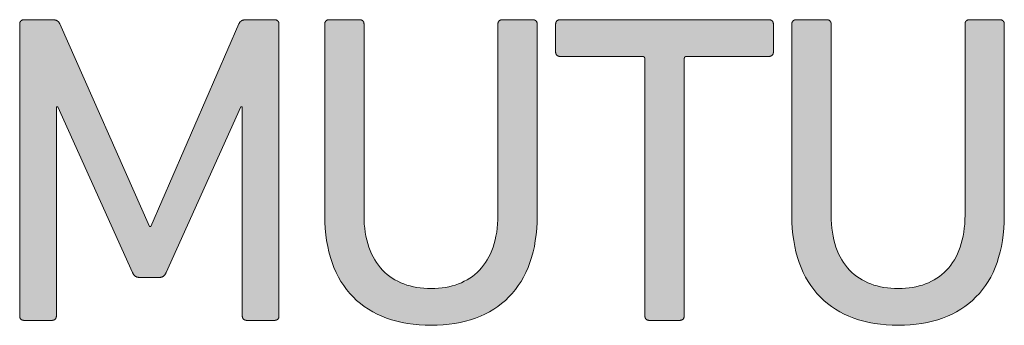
# Model space of a CAD drawing. Header units: millimetres. Extents: x -327 to -251, y -83 to 44.
# Tile 9 of 10: x -292.72 to -281.71, y 40.18 to 43.6. Entities that reach past the tile are written whole.
import ezdxf

# ---------------------------------------------------------------- set-up
doc = ezdxf.new("R2010")
doc.units = ezdxf.units.MM
doc.header["$MEASUREMENT"] = 0
doc.layers.add('Print', color=7, linetype='Continuous', lineweight=0)

# ---------------------------------------------------------------- blocks, each defined once
blk = doc.blocks.new('Block_0')
at = {"layer": 'Print'}
h = blk.add_hatch(color=1, dxfattribs=at)
h.dxf.hatch_style = 2
h.paths.add_polyline_path([(-292.721, 40.283), (-292.721, 40.28), (-292.72, 40.278), (-292.72, 40.275), (-292.719, 40.273), (-292.719, 40.271), (-292.718, 40.268), (-292.717, 40.266), (-292.716, 40.264), (-292.715, 40.262), (-292.714, 40.26), (-292.712, 40.258), (-292.711, 40.256), (-292.709, 40.254), (-292.708, 40.253), (-292.706, 40.251), (-292.704, 40.25), (-292.703, 40.248), (-292.701, 40.247), (-292.699, 40.246), (-292.697, 40.245), (-292.694, 40.244), (-292.692, 40.243), (-292.69, 40.242), (-292.688, 40.241), (-292.685, 40.24), (-292.683, 40.24), (-292.68, 40.24), (-292.677, 40.239), (-292.675, 40.239), (-292.672, 40.239), (-292.361, 40.239), (-292.358, 40.239), (-292.355, 40.239), (-292.353, 40.24), (-292.35, 40.24), (-292.347, 40.24), (-292.345, 40.241), (-292.343, 40.242), (-292.34, 40.243), (-292.338, 40.244), (-292.336, 40.245), (-292.334, 40.246), (-292.332, 40.247), (-292.33, 40.248), (-292.328, 40.25), (-292.326, 40.251), (-292.325, 40.253), (-292.323, 40.254), (-292.322, 40.256), (-292.32, 40.258), (-292.319, 40.26), (-292.318, 40.262), (-292.317, 40.264), (-292.316, 40.266), (-292.315, 40.268), (-292.314, 40.271), (-292.313, 40.273), (-292.313, 40.275), (-292.312, 40.278), (-292.312, 40.28), (-292.311, 40.283), (-292.311, 40.286), (-292.311, 40.288), (-292.311, 42.626), (-292.296, 42.626), (-291.459, 40.774), (-291.457, 40.77), (-291.456, 40.766), (-291.454, 40.762), (-291.452, 40.759), (-291.45, 40.756), (-291.447, 40.753), (-291.445, 40.75), (-291.443, 40.747), (-291.441, 40.744), (-291.438, 40.742), (-291.436, 40.739), (-291.433, 40.737), (-291.431, 40.735), (-291.428, 40.733), (-291.425, 40.731), (-291.423, 40.73), (-291.42, 40.728), (-291.417, 40.727), (-291.414, 40.725), (-291.41, 40.724), (-291.407, 40.723), (-291.404, 40.722), (-291.4, 40.721), (-291.396, 40.721), (-291.393, 40.72), (-291.389, 40.72), (-291.385, 40.719), (-291.381, 40.719), (-291.376, 40.719), (-291.372, 40.718), (-291.166, 40.718), (-291.162, 40.719), (-291.158, 40.719), (-291.154, 40.719), (-291.15, 40.72), (-291.147, 40.72), (-291.143, 40.721), (-291.14, 40.721), (-291.137, 40.722), (-291.133, 40.723), (-291.13, 40.724), (-291.127, 40.725), (-291.124, 40.727), (-291.121, 40.728), (-291.119, 40.73), (-291.116, 40.731), (-291.113, 40.733), (-291.111, 40.735), (-291.108, 40.737), (-291.106, 40.739), (-291.104, 40.742), (-291.101, 40.744), (-291.099, 40.747), (-291.097, 40.75), (-291.095, 40.753), (-291.093, 40.756), (-291.09, 40.759), (-291.088, 40.762), (-291.086, 40.766), (-291.085, 40.77), (-291.083, 40.774), (-290.246, 42.626), (-290.231, 42.626), (-290.231, 40.288), (-290.231, 40.286), (-290.231, 40.283), (-290.23, 40.28), (-290.23, 40.278), (-290.229, 40.275), (-290.229, 40.273), (-290.228, 40.271), (-290.227, 40.268), (-290.226, 40.266), (-290.225, 40.264), (-290.224, 40.262), (-290.223, 40.26), (-290.222, 40.258), (-290.22, 40.256), (-290.219, 40.254), (-290.217, 40.253), (-290.216, 40.251), (-290.214, 40.25), (-290.212, 40.248), (-290.21, 40.247), (-290.208, 40.246), (-290.206, 40.245), (-290.204, 40.244), (-290.202, 40.243), (-290.199, 40.242), (-290.197, 40.241), (-290.195, 40.24), (-290.192, 40.24), (-290.189, 40.24), (-290.187, 40.239), (-290.184, 40.239), (-290.181, 40.239), (-289.87, 40.239), (-289.867, 40.239), (-289.865, 40.239), (-289.862, 40.24), (-289.859, 40.24), (-289.857, 40.24), (-289.855, 40.241), (-289.852, 40.242), (-289.85, 40.243), (-289.848, 40.244), (-289.845, 40.245), (-289.843, 40.246), (-289.841, 40.247), (-289.84, 40.248), (-289.838, 40.25), (-289.836, 40.251), (-289.834, 40.253), (-289.833, 40.254), (-289.831, 40.256), (-289.83, 40.258), (-289.828, 40.26), (-289.827, 40.262), (-289.826, 40.264), (-289.825, 40.266), (-289.824, 40.268), (-289.823, 40.271), (-289.823, 40.273), (-289.822, 40.275), (-289.822, 40.278), (-289.821, 40.28), (-289.821, 40.283), (-289.821, 40.286), (-289.821, 40.288), (-289.821, 43.55), (-289.821, 43.553), (-289.821, 43.555), (-289.821, 43.558), (-289.822, 43.561), (-289.822, 43.563), (-289.823, 43.566), (-289.823, 43.568), (-289.824, 43.57), (-289.825, 43.572), (-289.826, 43.575), (-289.827, 43.577), (-289.828, 43.579), (-289.83, 43.58), (-289.831, 43.582), (-289.833, 43.584), (-289.834, 43.586), (-289.836, 43.587), (-289.838, 43.589), (-289.84, 43.59), (-289.841, 43.591), (-289.843, 43.593), (-289.845, 43.594), (-289.848, 43.595), (-289.85, 43.596), (-289.852, 43.597), (-289.855, 43.597), (-289.857, 43.598), (-289.859, 43.598), (-289.862, 43.599), (-289.865, 43.599), (-289.867, 43.599), (-289.87, 43.599), (-290.195, 43.599), (-290.199, 43.599), (-290.202, 43.599), (-290.205, 43.599), (-290.209, 43.598), (-290.212, 43.598), (-290.215, 43.597), (-290.218, 43.596), (-290.221, 43.596), (-290.224, 43.595), (-290.227, 43.594), (-290.23, 43.593), (-290.232, 43.592), (-290.235, 43.59), (-290.238, 43.589), (-290.24, 43.588), (-290.242, 43.586), (-290.245, 43.584), (-290.247, 43.583), (-290.249, 43.581), (-290.251, 43.579), (-290.253, 43.577), (-290.255, 43.574), (-290.257, 43.572), (-290.259, 43.57), (-290.261, 43.567), (-290.263, 43.565), (-290.264, 43.562), (-290.266, 43.559), (-290.267, 43.556), (-290.269, 43.553), (-291.254, 41.287), (-291.269, 41.287), (-292.273, 43.553), (-292.275, 43.556), (-292.276, 43.559), (-292.278, 43.562), (-292.279, 43.565), (-292.281, 43.567), (-292.283, 43.57), (-292.285, 43.572), (-292.287, 43.574), (-292.289, 43.577), (-292.291, 43.579), (-292.293, 43.581), (-292.295, 43.583), (-292.297, 43.584), (-292.3, 43.586), (-292.302, 43.588), (-292.304, 43.589), (-292.307, 43.59), (-292.31, 43.592), (-292.312, 43.593), (-292.315, 43.594), (-292.318, 43.595), (-292.321, 43.596), (-292.324, 43.596), (-292.327, 43.597), (-292.33, 43.598), (-292.333, 43.598), (-292.337, 43.599), (-292.34, 43.599), (-292.344, 43.599), (-292.347, 43.599), (-292.672, 43.599), (-292.675, 43.599), (-292.677, 43.599), (-292.68, 43.599), (-292.683, 43.598), (-292.685, 43.598), (-292.688, 43.597), (-292.69, 43.597), (-292.692, 43.596), (-292.694, 43.595), (-292.697, 43.594), (-292.699, 43.593), (-292.701, 43.591), (-292.703, 43.59), (-292.704, 43.589), (-292.706, 43.587), (-292.708, 43.586), (-292.709, 43.584), (-292.711, 43.582), (-292.712, 43.58), (-292.714, 43.579), (-292.715, 43.577), (-292.716, 43.575), (-292.717, 43.572), (-292.718, 43.57), (-292.719, 43.568), (-292.719, 43.566), (-292.72, 43.563), (-292.72, 43.561), (-292.721, 43.558), (-292.721, 43.555), (-292.721, 43.553), (-292.721, 43.55), (-292.721, 40.288), (-292.721, 40.286)])
h = blk.add_hatch(color=1, dxfattribs=at)
h.dxf.hatch_style = 2
h.paths.add_polyline_path([(-289.304, 41.266), (-289.297, 41.197), (-289.288, 41.131), (-289.276, 41.066), (-289.262, 41.004), (-289.246, 40.943), (-289.227, 40.885), (-289.206, 40.829), (-289.182, 40.776), (-289.156, 40.724), (-289.127, 40.675), (-289.097, 40.628), (-289.064, 40.583), (-289.029, 40.541), (-288.991, 40.501), (-288.952, 40.463), (-288.91, 40.428), (-288.866, 40.395), (-288.82, 40.364), (-288.772, 40.336), (-288.722, 40.31), (-288.671, 40.286), (-288.617, 40.265), (-288.561, 40.246), (-288.503, 40.23), (-288.443, 40.216), (-288.382, 40.205), (-288.318, 40.196), (-288.253, 40.19), (-288.186, 40.186), (-288.118, 40.185), (-288.05, 40.186), (-287.983, 40.19), (-287.918, 40.196), (-287.855, 40.205), (-287.794, 40.216), (-287.735, 40.23), (-287.677, 40.246), (-287.622, 40.265), (-287.568, 40.286), (-287.517, 40.31), (-287.467, 40.336), (-287.419, 40.364), (-287.373, 40.395), (-287.33, 40.428), (-287.288, 40.463), (-287.249, 40.501), (-287.211, 40.541), (-287.176, 40.583), (-287.144, 40.628), (-287.113, 40.675), (-287.085, 40.724), (-287.059, 40.776), (-287.035, 40.829), (-287.014, 40.885), (-286.995, 40.943), (-286.978, 41.004), (-286.964, 41.066), (-286.953, 41.131), (-286.944, 41.197), (-286.937, 41.266), (-286.933, 41.337), (-286.932, 41.41), (-286.932, 43.55), (-286.932, 43.553), (-286.932, 43.555), (-286.932, 43.558), (-286.933, 43.561), (-286.933, 43.563), (-286.934, 43.566), (-286.935, 43.568), (-286.935, 43.57), (-286.936, 43.572), (-286.937, 43.575), (-286.938, 43.577), (-286.94, 43.579), (-286.941, 43.58), (-286.942, 43.582), (-286.944, 43.584), (-286.945, 43.586), (-286.947, 43.587), (-286.949, 43.589), (-286.951, 43.59), (-286.953, 43.591), (-286.955, 43.593), (-286.957, 43.594), (-286.959, 43.595), (-286.961, 43.596), (-286.963, 43.597), (-286.966, 43.597), (-286.968, 43.598), (-286.971, 43.598), (-286.973, 43.599), (-286.976, 43.599), (-286.979, 43.599), (-286.981, 43.599), (-287.322, 43.599), (-287.325, 43.599), (-287.328, 43.599), (-287.33, 43.599), (-287.333, 43.598), (-287.335, 43.598), (-287.338, 43.597), (-287.34, 43.597), (-287.342, 43.596), (-287.345, 43.595), (-287.347, 43.594), (-287.349, 43.593), (-287.351, 43.591), (-287.353, 43.59), (-287.355, 43.589), (-287.356, 43.587), (-287.358, 43.586), (-287.36, 43.584), (-287.361, 43.582), (-287.362, 43.58), (-287.364, 43.579), (-287.365, 43.577), (-287.366, 43.575), (-287.367, 43.572), (-287.368, 43.57), (-287.369, 43.568), (-287.37, 43.566), (-287.37, 43.563), (-287.371, 43.561), (-287.371, 43.558), (-287.371, 43.555), (-287.372, 43.553), (-287.372, 43.55), (-287.372, 41.415), (-287.372, 41.365), (-287.375, 41.316), (-287.379, 41.269), (-287.385, 41.224), (-287.393, 41.18), (-287.402, 41.138), (-287.413, 41.097), (-287.426, 41.058), (-287.44, 41.02), (-287.455, 40.984), (-287.472, 40.95), (-287.49, 40.917), (-287.51, 40.885), (-287.531, 40.856), (-287.554, 40.828), (-287.578, 40.801), (-287.603, 40.776), (-287.63, 40.753), (-287.657, 40.731), (-287.686, 40.711), (-287.716, 40.692), (-287.748, 40.676), (-287.78, 40.66), (-287.814, 40.647), (-287.848, 40.634), (-287.884, 40.624), (-287.92, 40.615), (-287.958, 40.608), (-287.997, 40.602), (-288.036, 40.598), (-288.077, 40.596), (-288.118, 40.595), (-288.16, 40.596), (-288.2, 40.598), (-288.24, 40.602), (-288.279, 40.608), (-288.317, 40.615), (-288.354, 40.624), (-288.39, 40.634), (-288.425, 40.647), (-288.459, 40.66), (-288.491, 40.676), (-288.523, 40.692), (-288.553, 40.711), (-288.582, 40.731), (-288.61, 40.753), (-288.637, 40.776), (-288.662, 40.801), (-288.686, 40.828), (-288.709, 40.856), (-288.73, 40.885), (-288.75, 40.917), (-288.768, 40.95), (-288.785, 40.984), (-288.801, 41.02), (-288.815, 41.058), (-288.827, 41.097), (-288.838, 41.138), (-288.848, 41.18), (-288.855, 41.224), (-288.861, 41.269), (-288.866, 41.316), (-288.868, 41.365), (-288.869, 41.415), (-288.869, 43.55), (-288.869, 43.553), (-288.869, 43.555), (-288.87, 43.558), (-288.87, 43.561), (-288.87, 43.563), (-288.871, 43.566), (-288.872, 43.568), (-288.873, 43.57), (-288.873, 43.572), (-288.874, 43.575), (-288.876, 43.577), (-288.877, 43.579), (-288.878, 43.58), (-288.879, 43.582), (-288.881, 43.584), (-288.883, 43.586), (-288.884, 43.587), (-288.886, 43.589), (-288.888, 43.59), (-288.89, 43.591), (-288.892, 43.593), (-288.894, 43.594), (-288.896, 43.595), (-288.898, 43.596), (-288.9, 43.597), (-288.903, 43.597), (-288.905, 43.598), (-288.908, 43.598), (-288.91, 43.599), (-288.913, 43.599), (-288.916, 43.599), (-288.918, 43.599), (-289.259, 43.599), (-289.262, 43.599), (-289.265, 43.599), (-289.267, 43.599), (-289.27, 43.598), (-289.272, 43.598), (-289.275, 43.597), (-289.277, 43.597), (-289.28, 43.596), (-289.282, 43.595), (-289.284, 43.594), (-289.286, 43.593), (-289.288, 43.591), (-289.29, 43.59), (-289.292, 43.589), (-289.293, 43.587), (-289.295, 43.586), (-289.297, 43.584), (-289.298, 43.582), (-289.3, 43.58), (-289.301, 43.579), (-289.302, 43.577), (-289.303, 43.575), (-289.304, 43.572), (-289.305, 43.57), (-289.306, 43.568), (-289.307, 43.566), (-289.307, 43.563), (-289.308, 43.561), (-289.308, 43.558), (-289.309, 43.555), (-289.309, 43.553), (-289.309, 43.55), (-289.309, 41.41), (-289.307, 41.337)])
h = blk.add_hatch(color=1, dxfattribs=at)
h.dxf.hatch_style = 2
h.paths.add_polyline_path([(-286.726, 43.233), (-286.725, 43.23), (-286.725, 43.228), (-286.724, 43.225), (-286.724, 43.223), (-286.723, 43.221), (-286.722, 43.218), (-286.721, 43.216), (-286.72, 43.214), (-286.719, 43.212), (-286.718, 43.21), (-286.717, 43.208), (-286.715, 43.206), (-286.714, 43.204), (-286.712, 43.203), (-286.711, 43.201), (-286.709, 43.2), (-286.707, 43.198), (-286.705, 43.197), (-286.703, 43.196), (-286.701, 43.195), (-286.699, 43.194), (-286.697, 43.193), (-286.694, 43.192), (-286.692, 43.191), (-286.69, 43.191), (-286.687, 43.19), (-286.684, 43.19), (-286.682, 43.189), (-286.679, 43.189), (-286.676, 43.189), (-285.755, 43.189), (-285.754, 43.189), (-285.752, 43.189), (-285.75, 43.189), (-285.749, 43.188), (-285.747, 43.188), (-285.746, 43.188), (-285.744, 43.187), (-285.743, 43.187), (-285.742, 43.186), (-285.74, 43.186), (-285.739, 43.185), (-285.738, 43.184), (-285.737, 43.183), (-285.736, 43.183), (-285.735, 43.182), (-285.734, 43.181), (-285.733, 43.18), (-285.732, 43.179), (-285.732, 43.178), (-285.731, 43.176), (-285.73, 43.175), (-285.73, 43.174), (-285.729, 43.172), (-285.729, 43.171), (-285.729, 43.17), (-285.728, 43.168), (-285.728, 43.166), (-285.728, 43.165), (-285.728, 43.163), (-285.728, 43.161), (-285.728, 40.288), (-285.728, 40.286), (-285.727, 40.283), (-285.727, 40.28), (-285.727, 40.278), (-285.726, 40.275), (-285.726, 40.273), (-285.725, 40.271), (-285.724, 40.268), (-285.723, 40.266), (-285.722, 40.264), (-285.721, 40.262), (-285.72, 40.26), (-285.718, 40.258), (-285.717, 40.256), (-285.716, 40.254), (-285.714, 40.253), (-285.712, 40.251), (-285.711, 40.25), (-285.709, 40.248), (-285.707, 40.247), (-285.705, 40.246), (-285.703, 40.245), (-285.701, 40.244), (-285.698, 40.243), (-285.696, 40.242), (-285.694, 40.241), (-285.691, 40.24), (-285.689, 40.24), (-285.686, 40.24), (-285.684, 40.239), (-285.681, 40.239), (-285.678, 40.239), (-285.337, 40.239), (-285.335, 40.239), (-285.332, 40.239), (-285.329, 40.24), (-285.327, 40.24), (-285.324, 40.24), (-285.322, 40.241), (-285.319, 40.242), (-285.317, 40.243), (-285.315, 40.244), (-285.313, 40.245), (-285.311, 40.246), (-285.309, 40.247), (-285.307, 40.248), (-285.305, 40.25), (-285.303, 40.251), (-285.301, 40.253), (-285.3, 40.254), (-285.298, 40.256), (-285.297, 40.258), (-285.296, 40.26), (-285.294, 40.262), (-285.293, 40.264), (-285.292, 40.266), (-285.291, 40.268), (-285.291, 40.271), (-285.29, 40.273), (-285.289, 40.275), (-285.289, 40.278), (-285.288, 40.28), (-285.288, 40.283), (-285.288, 40.286), (-285.288, 40.288), (-285.288, 43.161), (-285.288, 43.163), (-285.288, 43.165), (-285.287, 43.166), (-285.287, 43.168), (-285.287, 43.17), (-285.286, 43.171), (-285.286, 43.172), (-285.285, 43.174), (-285.285, 43.175), (-285.284, 43.176), (-285.284, 43.178), (-285.283, 43.179), (-285.282, 43.18), (-285.281, 43.181), (-285.28, 43.182), (-285.279, 43.183), (-285.278, 43.183), (-285.277, 43.184), (-285.276, 43.185), (-285.275, 43.186), (-285.274, 43.186), (-285.272, 43.187), (-285.271, 43.187), (-285.27, 43.188), (-285.268, 43.188), (-285.267, 43.188), (-285.265, 43.189), (-285.263, 43.189), (-285.262, 43.189), (-285.26, 43.189), (-284.339, 43.189), (-284.336, 43.189), (-284.334, 43.189), (-284.331, 43.19), (-284.328, 43.19), (-284.326, 43.191), (-284.323, 43.191), (-284.321, 43.192), (-284.319, 43.193), (-284.317, 43.194), (-284.314, 43.195), (-284.312, 43.196), (-284.31, 43.197), (-284.308, 43.198), (-284.307, 43.2), (-284.305, 43.201), (-284.303, 43.203), (-284.302, 43.204), (-284.3, 43.206), (-284.299, 43.208), (-284.297, 43.21), (-284.296, 43.212), (-284.295, 43.214), (-284.294, 43.216), (-284.293, 43.218), (-284.292, 43.221), (-284.292, 43.223), (-284.291, 43.225), (-284.291, 43.228), (-284.29, 43.23), (-284.29, 43.233), (-284.29, 43.236), (-284.29, 43.239), (-284.29, 43.55), (-284.29, 43.553), (-284.29, 43.555), (-284.29, 43.558), (-284.291, 43.561), (-284.291, 43.563), (-284.292, 43.566), (-284.292, 43.568), (-284.293, 43.57), (-284.294, 43.572), (-284.295, 43.575), (-284.296, 43.577), (-284.297, 43.579), (-284.299, 43.58), (-284.3, 43.582), (-284.302, 43.584), (-284.303, 43.586), (-284.305, 43.587), (-284.307, 43.589), (-284.308, 43.59), (-284.31, 43.591), (-284.312, 43.593), (-284.314, 43.594), (-284.317, 43.595), (-284.319, 43.596), (-284.321, 43.597), (-284.323, 43.597), (-284.326, 43.598), (-284.328, 43.598), (-284.331, 43.599), (-284.334, 43.599), (-284.336, 43.599), (-284.339, 43.599), (-286.676, 43.599), (-286.679, 43.599), (-286.682, 43.599), (-286.684, 43.599), (-286.687, 43.598), (-286.69, 43.598), (-286.692, 43.597), (-286.694, 43.597), (-286.697, 43.596), (-286.699, 43.595), (-286.701, 43.594), (-286.703, 43.593), (-286.705, 43.591), (-286.707, 43.59), (-286.709, 43.589), (-286.711, 43.587), (-286.712, 43.586), (-286.714, 43.584), (-286.715, 43.582), (-286.717, 43.58), (-286.718, 43.579), (-286.719, 43.577), (-286.72, 43.575), (-286.721, 43.572), (-286.722, 43.57), (-286.723, 43.568), (-286.724, 43.566), (-286.724, 43.563), (-286.725, 43.561), (-286.725, 43.558), (-286.726, 43.555), (-286.726, 43.553), (-286.726, 43.55), (-286.726, 43.239), (-286.726, 43.236)])
h = blk.add_hatch(color=1, dxfattribs=at)
h.dxf.hatch_style = 2
h.paths.add_polyline_path([(-284.078, 41.266), (-284.072, 41.197), (-284.063, 41.131), (-284.051, 41.066), (-284.037, 41.004), (-284.021, 40.943), (-284.002, 40.885), (-283.98, 40.829), (-283.957, 40.776), (-283.931, 40.724), (-283.902, 40.675), (-283.872, 40.628), (-283.839, 40.583), (-283.803, 40.541), (-283.766, 40.501), (-283.727, 40.463), (-283.685, 40.428), (-283.641, 40.395), (-283.595, 40.364), (-283.547, 40.336), (-283.497, 40.31), (-283.445, 40.286), (-283.391, 40.265), (-283.336, 40.246), (-283.278, 40.23), (-283.218, 40.216), (-283.157, 40.205), (-283.093, 40.196), (-283.028, 40.19), (-282.961, 40.186), (-282.893, 40.185), (-282.824, 40.186), (-282.758, 40.19), (-282.693, 40.196), (-282.63, 40.205), (-282.569, 40.216), (-282.51, 40.23), (-282.452, 40.246), (-282.397, 40.265), (-282.343, 40.286), (-282.291, 40.31), (-282.242, 40.336), (-282.194, 40.364), (-282.148, 40.395), (-282.105, 40.428), (-282.063, 40.463), (-282.024, 40.501), (-281.986, 40.541), (-281.951, 40.583), (-281.918, 40.628), (-281.888, 40.675), (-281.859, 40.724), (-281.833, 40.776), (-281.81, 40.829), (-281.788, 40.885), (-281.77, 40.943), (-281.753, 41.004), (-281.739, 41.066), (-281.727, 41.131), (-281.718, 41.197), (-281.712, 41.266), (-281.708, 41.337), (-281.707, 41.41), (-281.707, 43.55), (-281.707, 43.553), (-281.707, 43.555), (-281.707, 43.558), (-281.708, 43.561), (-281.708, 43.563), (-281.709, 43.566), (-281.709, 43.568), (-281.71, 43.57), (-281.711, 43.572), (-281.712, 43.575), (-281.713, 43.577), (-281.714, 43.579), (-281.716, 43.58), (-281.717, 43.582), (-281.719, 43.584), (-281.72, 43.586), (-281.722, 43.587), (-281.724, 43.589), (-281.726, 43.59), (-281.727, 43.591), (-281.729, 43.593), (-281.732, 43.594), (-281.734, 43.595), (-281.736, 43.596), (-281.738, 43.597), (-281.741, 43.597), (-281.743, 43.598), (-281.745, 43.598), (-281.748, 43.599), (-281.751, 43.599), (-281.753, 43.599), (-281.756, 43.599), (-282.097, 43.599), (-282.1, 43.599), (-282.102, 43.599), (-282.105, 43.599), (-282.108, 43.598), (-282.11, 43.598), (-282.113, 43.597), (-282.115, 43.597), (-282.117, 43.596), (-282.119, 43.595), (-282.122, 43.594), (-282.124, 43.593), (-282.126, 43.591), (-282.128, 43.59), (-282.129, 43.589), (-282.131, 43.587), (-282.133, 43.586), (-282.134, 43.584), (-282.136, 43.582), (-282.137, 43.58), (-282.139, 43.579), (-282.14, 43.577), (-282.141, 43.575), (-282.142, 43.572), (-282.143, 43.57), (-282.144, 43.568), (-282.144, 43.566), (-282.145, 43.563), (-282.146, 43.561), (-282.146, 43.558), (-282.146, 43.555), (-282.146, 43.553), (-282.146, 43.55), (-282.146, 41.415), (-282.147, 41.365), (-282.15, 41.316), (-282.154, 41.269), (-282.16, 41.224), (-282.168, 41.18), (-282.177, 41.138), (-282.188, 41.097), (-282.2, 41.058), (-282.214, 41.02), (-282.23, 40.984), (-282.247, 40.95), (-282.265, 40.917), (-282.285, 40.885), (-282.306, 40.856), (-282.329, 40.828), (-282.353, 40.801), (-282.378, 40.776), (-282.404, 40.753), (-282.432, 40.731), (-282.461, 40.711), (-282.491, 40.692), (-282.522, 40.676), (-282.555, 40.66), (-282.588, 40.647), (-282.623, 40.634), (-282.659, 40.624), (-282.695, 40.615), (-282.733, 40.608), (-282.771, 40.602), (-282.811, 40.598), (-282.851, 40.596), (-282.893, 40.595), (-282.934, 40.596), (-282.975, 40.598), (-283.015, 40.602), (-283.054, 40.608), (-283.092, 40.615), (-283.129, 40.624), (-283.165, 40.634), (-283.2, 40.647), (-283.234, 40.66), (-283.266, 40.676), (-283.298, 40.692), (-283.328, 40.711), (-283.357, 40.731), (-283.385, 40.753), (-283.412, 40.776), (-283.437, 40.801), (-283.461, 40.828), (-283.484, 40.856), (-283.505, 40.885), (-283.525, 40.917), (-283.543, 40.95), (-283.56, 40.984), (-283.576, 41.02), (-283.59, 41.058), (-283.602, 41.097), (-283.613, 41.138), (-283.622, 41.18), (-283.63, 41.224), (-283.636, 41.269), (-283.64, 41.316), (-283.643, 41.365), (-283.644, 41.415), (-283.644, 43.55), (-283.644, 43.553), (-283.644, 43.555), (-283.644, 43.558), (-283.645, 43.561), (-283.645, 43.563), (-283.646, 43.566), (-283.647, 43.568), (-283.647, 43.57), (-283.648, 43.572), (-283.649, 43.575), (-283.65, 43.577), (-283.652, 43.579), (-283.653, 43.58), (-283.654, 43.582), (-283.656, 43.584), (-283.657, 43.586), (-283.659, 43.587), (-283.661, 43.589), (-283.663, 43.59), (-283.664, 43.591), (-283.666, 43.593), (-283.669, 43.594), (-283.671, 43.595), (-283.673, 43.596), (-283.675, 43.597), (-283.678, 43.597), (-283.68, 43.598), (-283.682, 43.598), (-283.685, 43.599), (-283.688, 43.599), (-283.69, 43.599), (-283.693, 43.599), (-284.034, 43.599), (-284.037, 43.599), (-284.04, 43.599), (-284.042, 43.599), (-284.045, 43.598), (-284.047, 43.598), (-284.05, 43.597), (-284.052, 43.597), (-284.054, 43.596), (-284.057, 43.595), (-284.059, 43.594), (-284.061, 43.593), (-284.063, 43.591), (-284.065, 43.59), (-284.067, 43.589), (-284.068, 43.587), (-284.07, 43.586), (-284.072, 43.584), (-284.073, 43.582), (-284.074, 43.58), (-284.076, 43.579), (-284.077, 43.577), (-284.078, 43.575), (-284.079, 43.572), (-284.08, 43.57), (-284.081, 43.568), (-284.082, 43.566), (-284.082, 43.563), (-284.083, 43.561), (-284.083, 43.558), (-284.083, 43.555), (-284.084, 43.553), (-284.084, 43.55), (-284.084, 41.41), (-284.082, 41.337)])
for points in [[(-292.721, 40.283), (-292.721, 40.28), (-292.72, 40.278), (-292.72, 40.275), (-292.719, 40.273), (-292.719, 40.271), (-292.718, 40.268), (-292.717, 40.266), (-292.716, 40.264), (-292.715, 40.262), (-292.714, 40.26), (-292.712, 40.258), (-292.711, 40.256), (-292.709, 40.254), (-292.708, 40.253), (-292.706, 40.251), (-292.704, 40.25), (-292.703, 40.248), (-292.701, 40.247), (-292.699, 40.246), (-292.697, 40.245), (-292.694, 40.244), (-292.692, 40.243), (-292.69, 40.242), (-292.688, 40.241), (-292.685, 40.24), (-292.683, 40.24), (-292.68, 40.24), (-292.677, 40.239), (-292.675, 40.239), (-292.672, 40.239), (-292.361, 40.239), (-292.358, 40.239), (-292.355, 40.239), (-292.353, 40.24), (-292.35, 40.24), (-292.347, 40.24), (-292.345, 40.241), (-292.343, 40.242), (-292.34, 40.243), (-292.338, 40.244), (-292.336, 40.245), (-292.334, 40.246), (-292.332, 40.247), (-292.33, 40.248), (-292.328, 40.25), (-292.326, 40.251), (-292.325, 40.253), (-292.323, 40.254), (-292.322, 40.256), (-292.32, 40.258), (-292.319, 40.26), (-292.318, 40.262), (-292.317, 40.264), (-292.316, 40.266), (-292.315, 40.268), (-292.314, 40.271), (-292.313, 40.273), (-292.313, 40.275), (-292.312, 40.278), (-292.312, 40.28), (-292.311, 40.283), (-292.311, 40.286), (-292.311, 40.288), (-292.311, 42.626), (-292.296, 42.626), (-291.459, 40.774), (-291.457, 40.77), (-291.456, 40.766), (-291.454, 40.762), (-291.452, 40.759), (-291.45, 40.756), (-291.447, 40.753), (-291.445, 40.75), (-291.443, 40.747), (-291.441, 40.744), (-291.438, 40.742), (-291.436, 40.739), (-291.433, 40.737), (-291.431, 40.735), (-291.428, 40.733), (-291.425, 40.731), (-291.423, 40.73), (-291.42, 40.728), (-291.417, 40.727), (-291.414, 40.725), (-291.41, 40.724), (-291.407, 40.723), (-291.404, 40.722), (-291.4, 40.721), (-291.396, 40.721), (-291.393, 40.72), (-291.389, 40.72), (-291.385, 40.719), (-291.381, 40.719), (-291.376, 40.719), (-291.372, 40.718), (-291.166, 40.718), (-291.162, 40.719), (-291.158, 40.719), (-291.154, 40.719), (-291.15, 40.72), (-291.147, 40.72), (-291.143, 40.721), (-291.14, 40.721), (-291.137, 40.722), (-291.133, 40.723), (-291.13, 40.724), (-291.127, 40.725), (-291.124, 40.727), (-291.121, 40.728), (-291.119, 40.73), (-291.116, 40.731), (-291.113, 40.733), (-291.111, 40.735), (-291.108, 40.737), (-291.106, 40.739), (-291.104, 40.742), (-291.101, 40.744), (-291.099, 40.747), (-291.097, 40.75), (-291.095, 40.753), (-291.093, 40.756), (-291.09, 40.759), (-291.088, 40.762), (-291.086, 40.766), (-291.085, 40.77), (-291.083, 40.774), (-290.246, 42.626), (-290.231, 42.626), (-290.231, 40.288), (-290.231, 40.286), (-290.231, 40.283), (-290.23, 40.28), (-290.23, 40.278), (-290.229, 40.275), (-290.229, 40.273), (-290.228, 40.271), (-290.227, 40.268), (-290.226, 40.266), (-290.225, 40.264), (-290.224, 40.262), (-290.223, 40.26), (-290.222, 40.258), (-290.22, 40.256), (-290.219, 40.254), (-290.217, 40.253), (-290.216, 40.251), (-290.214, 40.25), (-290.212, 40.248), (-290.21, 40.247), (-290.208, 40.246), (-290.206, 40.245), (-290.204, 40.244), (-290.202, 40.243), (-290.199, 40.242), (-290.197, 40.241), (-290.195, 40.24), (-290.192, 40.24), (-290.189, 40.24), (-290.187, 40.239), (-290.184, 40.239), (-290.181, 40.239), (-289.87, 40.239), (-289.867, 40.239), (-289.865, 40.239), (-289.862, 40.24), (-289.859, 40.24), (-289.857, 40.24), (-289.855, 40.241), (-289.852, 40.242), (-289.85, 40.243), (-289.848, 40.244), (-289.845, 40.245), (-289.843, 40.246), (-289.841, 40.247), (-289.84, 40.248), (-289.838, 40.25), (-289.836, 40.251), (-289.834, 40.253), (-289.833, 40.254), (-289.831, 40.256), (-289.83, 40.258), (-289.828, 40.26), (-289.827, 40.262), (-289.826, 40.264), (-289.825, 40.266), (-289.824, 40.268), (-289.823, 40.271), (-289.823, 40.273), (-289.822, 40.275), (-289.822, 40.278), (-289.821, 40.28), (-289.821, 40.283), (-289.821, 40.286), (-289.821, 40.288), (-289.821, 43.55), (-289.821, 43.553), (-289.821, 43.555), (-289.821, 43.558), (-289.822, 43.561), (-289.822, 43.563), (-289.823, 43.566), (-289.823, 43.568), (-289.824, 43.57), (-289.825, 43.572), (-289.826, 43.575), (-289.827, 43.577), (-289.828, 43.579), (-289.83, 43.58), (-289.831, 43.582), (-289.833, 43.584), (-289.834, 43.586), (-289.836, 43.587), (-289.838, 43.589), (-289.84, 43.59), (-289.841, 43.591), (-289.843, 43.593), (-289.845, 43.594), (-289.848, 43.595), (-289.85, 43.596), (-289.852, 43.597), (-289.855, 43.597), (-289.857, 43.598), (-289.859, 43.598), (-289.862, 43.599), (-289.865, 43.599), (-289.867, 43.599), (-289.87, 43.599), (-290.195, 43.599), (-290.199, 43.599), (-290.202, 43.599), (-290.205, 43.599), (-290.209, 43.598), (-290.212, 43.598), (-290.215, 43.597), (-290.218, 43.596), (-290.221, 43.596), (-290.224, 43.595), (-290.227, 43.594), (-290.23, 43.593), (-290.232, 43.592), (-290.235, 43.59), (-290.238, 43.589), (-290.24, 43.588), (-290.242, 43.586), (-290.245, 43.584), (-290.247, 43.583), (-290.249, 43.581), (-290.251, 43.579), (-290.253, 43.577), (-290.255, 43.574), (-290.257, 43.572), (-290.259, 43.57), (-290.261, 43.567), (-290.263, 43.565), (-290.264, 43.562), (-290.266, 43.559), (-290.267, 43.556), (-290.269, 43.553), (-291.254, 41.287), (-291.269, 41.287), (-292.273, 43.553), (-292.275, 43.556), (-292.276, 43.559), (-292.278, 43.562), (-292.279, 43.565), (-292.281, 43.567), (-292.283, 43.57), (-292.285, 43.572), (-292.287, 43.574), (-292.289, 43.577), (-292.291, 43.579), (-292.293, 43.581), (-292.295, 43.583), (-292.297, 43.584), (-292.3, 43.586), (-292.302, 43.588), (-292.304, 43.589), (-292.307, 43.59), (-292.31, 43.592), (-292.312, 43.593), (-292.315, 43.594), (-292.318, 43.595), (-292.321, 43.596), (-292.324, 43.596), (-292.327, 43.597), (-292.33, 43.598), (-292.333, 43.598), (-292.337, 43.599), (-292.34, 43.599), (-292.344, 43.599), (-292.347, 43.599), (-292.672, 43.599), (-292.675, 43.599), (-292.677, 43.599), (-292.68, 43.599), (-292.683, 43.598), (-292.685, 43.598), (-292.688, 43.597), (-292.69, 43.597), (-292.692, 43.596), (-292.694, 43.595), (-292.697, 43.594), (-292.699, 43.593), (-292.701, 43.591), (-292.703, 43.59), (-292.704, 43.589), (-292.706, 43.587), (-292.708, 43.586), (-292.709, 43.584), (-292.711, 43.582), (-292.712, 43.58), (-292.714, 43.579), (-292.715, 43.577), (-292.716, 43.575), (-292.717, 43.572), (-292.718, 43.57), (-292.719, 43.568), (-292.719, 43.566), (-292.72, 43.563), (-292.72, 43.561), (-292.721, 43.558), (-292.721, 43.555), (-292.721, 43.553), (-292.721, 43.55), (-292.721, 40.288), (-292.721, 40.286)], [(-289.304, 41.266), (-289.297, 41.197), (-289.288, 41.131), (-289.276, 41.066), (-289.262, 41.004), (-289.246, 40.943), (-289.227, 40.885), (-289.206, 40.829), (-289.182, 40.776), (-289.156, 40.724), (-289.127, 40.675), (-289.097, 40.628), (-289.064, 40.583), (-289.029, 40.541), (-288.991, 40.501), (-288.952, 40.463), (-288.91, 40.428), (-288.866, 40.395), (-288.82, 40.364), (-288.772, 40.336), (-288.722, 40.31), (-288.671, 40.286), (-288.617, 40.265), (-288.561, 40.246), (-288.503, 40.23), (-288.443, 40.216), (-288.382, 40.205), (-288.318, 40.196), (-288.253, 40.19), (-288.186, 40.186), (-288.118, 40.185), (-288.05, 40.186), (-287.983, 40.19), (-287.918, 40.196), (-287.855, 40.205), (-287.794, 40.216), (-287.735, 40.23), (-287.677, 40.246), (-287.622, 40.265), (-287.568, 40.286), (-287.517, 40.31), (-287.467, 40.336), (-287.419, 40.364), (-287.373, 40.395), (-287.33, 40.428), (-287.288, 40.463), (-287.249, 40.501), (-287.211, 40.541), (-287.176, 40.583), (-287.144, 40.628), (-287.113, 40.675), (-287.085, 40.724), (-287.059, 40.776), (-287.035, 40.829), (-287.014, 40.885), (-286.995, 40.943), (-286.978, 41.004), (-286.964, 41.066), (-286.953, 41.131), (-286.944, 41.197), (-286.937, 41.266), (-286.933, 41.337), (-286.932, 41.41), (-286.932, 43.55), (-286.932, 43.553), (-286.932, 43.555), (-286.932, 43.558), (-286.933, 43.561), (-286.933, 43.563), (-286.934, 43.566), (-286.935, 43.568), (-286.935, 43.57), (-286.936, 43.572), (-286.937, 43.575), (-286.938, 43.577), (-286.94, 43.579), (-286.941, 43.58), (-286.942, 43.582), (-286.944, 43.584), (-286.945, 43.586), (-286.947, 43.587), (-286.949, 43.589), (-286.951, 43.59), (-286.953, 43.591), (-286.955, 43.593), (-286.957, 43.594), (-286.959, 43.595), (-286.961, 43.596), (-286.963, 43.597), (-286.966, 43.597), (-286.968, 43.598), (-286.971, 43.598), (-286.973, 43.599), (-286.976, 43.599), (-286.979, 43.599), (-286.981, 43.599), (-287.322, 43.599), (-287.325, 43.599), (-287.328, 43.599), (-287.33, 43.599), (-287.333, 43.598), (-287.335, 43.598), (-287.338, 43.597), (-287.34, 43.597), (-287.342, 43.596), (-287.345, 43.595), (-287.347, 43.594), (-287.349, 43.593), (-287.351, 43.591), (-287.353, 43.59), (-287.355, 43.589), (-287.356, 43.587), (-287.358, 43.586), (-287.36, 43.584), (-287.361, 43.582), (-287.362, 43.58), (-287.364, 43.579), (-287.365, 43.577), (-287.366, 43.575), (-287.367, 43.572), (-287.368, 43.57), (-287.369, 43.568), (-287.37, 43.566), (-287.37, 43.563), (-287.371, 43.561), (-287.371, 43.558), (-287.371, 43.555), (-287.372, 43.553), (-287.372, 43.55), (-287.372, 41.415), (-287.372, 41.365), (-287.375, 41.316), (-287.379, 41.269), (-287.385, 41.224), (-287.393, 41.18), (-287.402, 41.138), (-287.413, 41.097), (-287.426, 41.058), (-287.44, 41.02), (-287.455, 40.984), (-287.472, 40.95), (-287.49, 40.917), (-287.51, 40.885), (-287.531, 40.856), (-287.554, 40.828), (-287.578, 40.801), (-287.603, 40.776), (-287.63, 40.753), (-287.657, 40.731), (-287.686, 40.711), (-287.716, 40.692), (-287.748, 40.676), (-287.78, 40.66), (-287.814, 40.647), (-287.848, 40.634), (-287.884, 40.624), (-287.92, 40.615), (-287.958, 40.608), (-287.997, 40.602), (-288.036, 40.598), (-288.077, 40.596), (-288.118, 40.595), (-288.16, 40.596), (-288.2, 40.598), (-288.24, 40.602), (-288.279, 40.608), (-288.317, 40.615), (-288.354, 40.624), (-288.39, 40.634), (-288.425, 40.647), (-288.459, 40.66), (-288.491, 40.676), (-288.523, 40.692), (-288.553, 40.711), (-288.582, 40.731), (-288.61, 40.753), (-288.637, 40.776), (-288.662, 40.801), (-288.686, 40.828), (-288.709, 40.856), (-288.73, 40.885), (-288.75, 40.917), (-288.768, 40.95), (-288.785, 40.984), (-288.801, 41.02), (-288.815, 41.058), (-288.827, 41.097), (-288.838, 41.138), (-288.848, 41.18), (-288.855, 41.224), (-288.861, 41.269), (-288.866, 41.316), (-288.868, 41.365), (-288.869, 41.415), (-288.869, 43.55), (-288.869, 43.553), (-288.869, 43.555), (-288.87, 43.558), (-288.87, 43.561), (-288.87, 43.563), (-288.871, 43.566), (-288.872, 43.568), (-288.873, 43.57), (-288.873, 43.572), (-288.874, 43.575), (-288.876, 43.577), (-288.877, 43.579), (-288.878, 43.58), (-288.879, 43.582), (-288.881, 43.584), (-288.883, 43.586), (-288.884, 43.587), (-288.886, 43.589), (-288.888, 43.59), (-288.89, 43.591), (-288.892, 43.593), (-288.894, 43.594), (-288.896, 43.595), (-288.898, 43.596), (-288.9, 43.597), (-288.903, 43.597), (-288.905, 43.598), (-288.908, 43.598), (-288.91, 43.599), (-288.913, 43.599), (-288.916, 43.599), (-288.918, 43.599), (-289.259, 43.599), (-289.262, 43.599), (-289.265, 43.599), (-289.267, 43.599), (-289.27, 43.598), (-289.272, 43.598), (-289.275, 43.597), (-289.277, 43.597), (-289.28, 43.596), (-289.282, 43.595), (-289.284, 43.594), (-289.286, 43.593), (-289.288, 43.591), (-289.29, 43.59), (-289.292, 43.589), (-289.293, 43.587), (-289.295, 43.586), (-289.297, 43.584), (-289.298, 43.582), (-289.3, 43.58), (-289.301, 43.579), (-289.302, 43.577), (-289.303, 43.575), (-289.304, 43.572), (-289.305, 43.57), (-289.306, 43.568), (-289.307, 43.566), (-289.307, 43.563), (-289.308, 43.561), (-289.308, 43.558), (-289.309, 43.555), (-289.309, 43.553), (-289.309, 43.55), (-289.309, 41.41), (-289.307, 41.337)], [(-286.726, 43.233), (-286.725, 43.23), (-286.725, 43.228), (-286.724, 43.225), (-286.724, 43.223), (-286.723, 43.221), (-286.722, 43.218), (-286.721, 43.216), (-286.72, 43.214), (-286.719, 43.212), (-286.718, 43.21), (-286.717, 43.208), (-286.715, 43.206), (-286.714, 43.204), (-286.712, 43.203), (-286.711, 43.201), (-286.709, 43.2), (-286.707, 43.198), (-286.705, 43.197), (-286.703, 43.196), (-286.701, 43.195), (-286.699, 43.194), (-286.697, 43.193), (-286.694, 43.192), (-286.692, 43.191), (-286.69, 43.191), (-286.687, 43.19), (-286.684, 43.19), (-286.682, 43.189), (-286.679, 43.189), (-286.676, 43.189), (-285.755, 43.189), (-285.754, 43.189), (-285.752, 43.189), (-285.75, 43.189), (-285.749, 43.188), (-285.747, 43.188), (-285.746, 43.188), (-285.744, 43.187), (-285.743, 43.187), (-285.742, 43.186), (-285.74, 43.186), (-285.739, 43.185), (-285.738, 43.184), (-285.737, 43.183), (-285.736, 43.183), (-285.735, 43.182), (-285.734, 43.181), (-285.733, 43.18), (-285.732, 43.179), (-285.732, 43.178), (-285.731, 43.176), (-285.73, 43.175), (-285.73, 43.174), (-285.729, 43.172), (-285.729, 43.171), (-285.729, 43.17), (-285.728, 43.168), (-285.728, 43.166), (-285.728, 43.165), (-285.728, 43.163), (-285.728, 43.161), (-285.728, 40.288), (-285.728, 40.286), (-285.727, 40.283), (-285.727, 40.28), (-285.727, 40.278), (-285.726, 40.275), (-285.726, 40.273), (-285.725, 40.271), (-285.724, 40.268), (-285.723, 40.266), (-285.722, 40.264), (-285.721, 40.262), (-285.72, 40.26), (-285.718, 40.258), (-285.717, 40.256), (-285.716, 40.254), (-285.714, 40.253), (-285.712, 40.251), (-285.711, 40.25), (-285.709, 40.248), (-285.707, 40.247), (-285.705, 40.246), (-285.703, 40.245), (-285.701, 40.244), (-285.698, 40.243), (-285.696, 40.242), (-285.694, 40.241), (-285.691, 40.24), (-285.689, 40.24), (-285.686, 40.24), (-285.684, 40.239), (-285.681, 40.239), (-285.678, 40.239), (-285.337, 40.239), (-285.335, 40.239), (-285.332, 40.239), (-285.329, 40.24), (-285.327, 40.24), (-285.324, 40.24), (-285.322, 40.241), (-285.319, 40.242), (-285.317, 40.243), (-285.315, 40.244), (-285.313, 40.245), (-285.311, 40.246), (-285.309, 40.247), (-285.307, 40.248), (-285.305, 40.25), (-285.303, 40.251), (-285.301, 40.253), (-285.3, 40.254), (-285.298, 40.256), (-285.297, 40.258), (-285.296, 40.26), (-285.294, 40.262), (-285.293, 40.264), (-285.292, 40.266), (-285.291, 40.268), (-285.291, 40.271), (-285.29, 40.273), (-285.289, 40.275), (-285.289, 40.278), (-285.288, 40.28), (-285.288, 40.283), (-285.288, 40.286), (-285.288, 40.288), (-285.288, 43.161), (-285.288, 43.163), (-285.288, 43.165), (-285.287, 43.166), (-285.287, 43.168), (-285.287, 43.17), (-285.286, 43.171), (-285.286, 43.172), (-285.285, 43.174), (-285.285, 43.175), (-285.284, 43.176), (-285.284, 43.178), (-285.283, 43.179), (-285.282, 43.18), (-285.281, 43.181), (-285.28, 43.182), (-285.279, 43.183), (-285.278, 43.183), (-285.277, 43.184), (-285.276, 43.185), (-285.275, 43.186), (-285.274, 43.186), (-285.272, 43.187), (-285.271, 43.187), (-285.27, 43.188), (-285.268, 43.188), (-285.267, 43.188), (-285.265, 43.189), (-285.263, 43.189), (-285.262, 43.189), (-285.26, 43.189), (-284.339, 43.189), (-284.336, 43.189), (-284.334, 43.189), (-284.331, 43.19), (-284.328, 43.19), (-284.326, 43.191), (-284.323, 43.191), (-284.321, 43.192), (-284.319, 43.193), (-284.317, 43.194), (-284.314, 43.195), (-284.312, 43.196), (-284.31, 43.197), (-284.308, 43.198), (-284.307, 43.2), (-284.305, 43.201), (-284.303, 43.203), (-284.302, 43.204), (-284.3, 43.206), (-284.299, 43.208), (-284.297, 43.21), (-284.296, 43.212), (-284.295, 43.214), (-284.294, 43.216), (-284.293, 43.218), (-284.292, 43.221), (-284.292, 43.223), (-284.291, 43.225), (-284.291, 43.228), (-284.29, 43.23), (-284.29, 43.233), (-284.29, 43.236), (-284.29, 43.239), (-284.29, 43.55), (-284.29, 43.553), (-284.29, 43.555), (-284.29, 43.558), (-284.291, 43.561), (-284.291, 43.563), (-284.292, 43.566), (-284.292, 43.568), (-284.293, 43.57), (-284.294, 43.572), (-284.295, 43.575), (-284.296, 43.577), (-284.297, 43.579), (-284.299, 43.58), (-284.3, 43.582), (-284.302, 43.584), (-284.303, 43.586), (-284.305, 43.587), (-284.307, 43.589), (-284.308, 43.59), (-284.31, 43.591), (-284.312, 43.593), (-284.314, 43.594), (-284.317, 43.595), (-284.319, 43.596), (-284.321, 43.597), (-284.323, 43.597), (-284.326, 43.598), (-284.328, 43.598), (-284.331, 43.599), (-284.334, 43.599), (-284.336, 43.599), (-284.339, 43.599), (-286.676, 43.599), (-286.679, 43.599), (-286.682, 43.599), (-286.684, 43.599), (-286.687, 43.598), (-286.69, 43.598), (-286.692, 43.597), (-286.694, 43.597), (-286.697, 43.596), (-286.699, 43.595), (-286.701, 43.594), (-286.703, 43.593), (-286.705, 43.591), (-286.707, 43.59), (-286.709, 43.589), (-286.711, 43.587), (-286.712, 43.586), (-286.714, 43.584), (-286.715, 43.582), (-286.717, 43.58), (-286.718, 43.579), (-286.719, 43.577), (-286.72, 43.575), (-286.721, 43.572), (-286.722, 43.57), (-286.723, 43.568), (-286.724, 43.566), (-286.724, 43.563), (-286.725, 43.561), (-286.725, 43.558), (-286.726, 43.555), (-286.726, 43.553), (-286.726, 43.55), (-286.726, 43.239), (-286.726, 43.236)], [(-284.078, 41.266), (-284.072, 41.197), (-284.063, 41.131), (-284.051, 41.066), (-284.037, 41.004), (-284.021, 40.943), (-284.002, 40.885), (-283.98, 40.829), (-283.957, 40.776), (-283.931, 40.724), (-283.902, 40.675), (-283.872, 40.628), (-283.839, 40.583), (-283.803, 40.541), (-283.766, 40.501), (-283.727, 40.463), (-283.685, 40.428), (-283.641, 40.395), (-283.595, 40.364), (-283.547, 40.336), (-283.497, 40.31), (-283.445, 40.286), (-283.391, 40.265), (-283.336, 40.246), (-283.278, 40.23), (-283.218, 40.216), (-283.157, 40.205), (-283.093, 40.196), (-283.028, 40.19), (-282.961, 40.186), (-282.893, 40.185), (-282.824, 40.186), (-282.758, 40.19), (-282.693, 40.196), (-282.63, 40.205), (-282.569, 40.216), (-282.51, 40.23), (-282.452, 40.246), (-282.397, 40.265), (-282.343, 40.286), (-282.291, 40.31), (-282.242, 40.336), (-282.194, 40.364), (-282.148, 40.395), (-282.105, 40.428), (-282.063, 40.463), (-282.024, 40.501), (-281.986, 40.541), (-281.951, 40.583), (-281.918, 40.628), (-281.888, 40.675), (-281.859, 40.724), (-281.833, 40.776), (-281.81, 40.829), (-281.788, 40.885), (-281.77, 40.943), (-281.753, 41.004), (-281.739, 41.066), (-281.727, 41.131), (-281.718, 41.197), (-281.712, 41.266), (-281.708, 41.337), (-281.707, 41.41), (-281.707, 43.55), (-281.707, 43.553), (-281.707, 43.555), (-281.707, 43.558), (-281.708, 43.561), (-281.708, 43.563), (-281.709, 43.566), (-281.709, 43.568), (-281.71, 43.57), (-281.711, 43.572), (-281.712, 43.575), (-281.713, 43.577), (-281.714, 43.579), (-281.716, 43.58), (-281.717, 43.582), (-281.719, 43.584), (-281.72, 43.586), (-281.722, 43.587), (-281.724, 43.589), (-281.726, 43.59), (-281.727, 43.591), (-281.729, 43.593), (-281.732, 43.594), (-281.734, 43.595), (-281.736, 43.596), (-281.738, 43.597), (-281.741, 43.597), (-281.743, 43.598), (-281.745, 43.598), (-281.748, 43.599), (-281.751, 43.599), (-281.753, 43.599), (-281.756, 43.599), (-282.097, 43.599), (-282.1, 43.599), (-282.102, 43.599), (-282.105, 43.599), (-282.108, 43.598), (-282.11, 43.598), (-282.113, 43.597), (-282.115, 43.597), (-282.117, 43.596), (-282.119, 43.595), (-282.122, 43.594), (-282.124, 43.593), (-282.126, 43.591), (-282.128, 43.59), (-282.129, 43.589), (-282.131, 43.587), (-282.133, 43.586), (-282.134, 43.584), (-282.136, 43.582), (-282.137, 43.58), (-282.139, 43.579), (-282.14, 43.577), (-282.141, 43.575), (-282.142, 43.572), (-282.143, 43.57), (-282.144, 43.568), (-282.144, 43.566), (-282.145, 43.563), (-282.146, 43.561), (-282.146, 43.558), (-282.146, 43.555), (-282.146, 43.553), (-282.146, 43.55), (-282.146, 41.415), (-282.147, 41.365), (-282.15, 41.316), (-282.154, 41.269), (-282.16, 41.224), (-282.168, 41.18), (-282.177, 41.138), (-282.188, 41.097), (-282.2, 41.058), (-282.214, 41.02), (-282.23, 40.984), (-282.247, 40.95), (-282.265, 40.917), (-282.285, 40.885), (-282.306, 40.856), (-282.329, 40.828), (-282.353, 40.801), (-282.378, 40.776), (-282.404, 40.753), (-282.432, 40.731), (-282.461, 40.711), (-282.491, 40.692), (-282.522, 40.676), (-282.555, 40.66), (-282.588, 40.647), (-282.623, 40.634), (-282.659, 40.624), (-282.695, 40.615), (-282.733, 40.608), (-282.771, 40.602), (-282.811, 40.598), (-282.851, 40.596), (-282.893, 40.595), (-282.934, 40.596), (-282.975, 40.598), (-283.015, 40.602), (-283.054, 40.608), (-283.092, 40.615), (-283.129, 40.624), (-283.165, 40.634), (-283.2, 40.647), (-283.234, 40.66), (-283.266, 40.676), (-283.298, 40.692), (-283.328, 40.711), (-283.357, 40.731), (-283.385, 40.753), (-283.412, 40.776), (-283.437, 40.801), (-283.461, 40.828), (-283.484, 40.856), (-283.505, 40.885), (-283.525, 40.917), (-283.543, 40.95), (-283.56, 40.984), (-283.576, 41.02), (-283.59, 41.058), (-283.602, 41.097), (-283.613, 41.138), (-283.622, 41.18), (-283.63, 41.224), (-283.636, 41.269), (-283.64, 41.316), (-283.643, 41.365), (-283.644, 41.415), (-283.644, 43.55), (-283.644, 43.553), (-283.644, 43.555), (-283.644, 43.558), (-283.645, 43.561), (-283.645, 43.563), (-283.646, 43.566), (-283.647, 43.568), (-283.647, 43.57), (-283.648, 43.572), (-283.649, 43.575), (-283.65, 43.577), (-283.652, 43.579), (-283.653, 43.58), (-283.654, 43.582), (-283.656, 43.584), (-283.657, 43.586), (-283.659, 43.587), (-283.661, 43.589), (-283.663, 43.59), (-283.664, 43.591), (-283.666, 43.593), (-283.669, 43.594), (-283.671, 43.595), (-283.673, 43.596), (-283.675, 43.597), (-283.678, 43.597), (-283.68, 43.598), (-283.682, 43.598), (-283.685, 43.599), (-283.688, 43.599), (-283.69, 43.599), (-283.693, 43.599), (-284.034, 43.599), (-284.037, 43.599), (-284.04, 43.599), (-284.042, 43.599), (-284.045, 43.598), (-284.047, 43.598), (-284.05, 43.597), (-284.052, 43.597), (-284.054, 43.596), (-284.057, 43.595), (-284.059, 43.594), (-284.061, 43.593), (-284.063, 43.591), (-284.065, 43.59), (-284.067, 43.589), (-284.068, 43.587), (-284.07, 43.586), (-284.072, 43.584), (-284.073, 43.582), (-284.074, 43.58), (-284.076, 43.579), (-284.077, 43.577), (-284.078, 43.575), (-284.079, 43.572), (-284.08, 43.57), (-284.081, 43.568), (-284.082, 43.566), (-284.082, 43.563), (-284.083, 43.561), (-284.083, 43.558), (-284.083, 43.555), (-284.084, 43.553), (-284.084, 43.55), (-284.084, 41.41), (-284.082, 41.337)]]:
    blk.add_lwpolyline(points, close=True, dxfattribs=at)

msp = doc.modelspace()

# ---------------------------------------------------------------- block references
at = {"layer": 'Print'}
msp.add_blockref('Block_0', (0, 0), dxfattribs=at)

doc.saveas('drawing.dxf')
